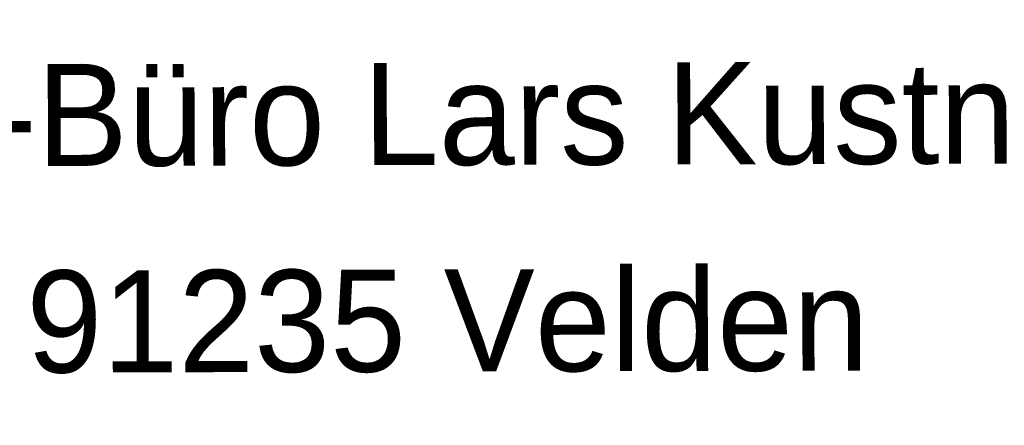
# Model space of a CAD drawing. Extents: x 0 to 1135, y 0 to 420.
# Tile 36 of 48: x 1076 to 1110, y 58 to 71. Entities that reach past the tile are written whole.
import ezdxf
from ezdxf.enums import TextEntityAlignment as Align

# ---------------------------------------------------------------- set-up
doc = ezdxf.new("R2010")
doc.units = 0
doc.header["$LTSCALE"] = 2
doc.header["$MEASUREMENT"] = 0
doc.linetypes.add('AUSGEZOGEN', pattern=[0])
doc.layers.add('FBR', color=8, linetype='CONTINUOUS')
doc.layers.add('LEGENDE', color=7, linetype='AUSGEZOGEN')
doc.styles.add('UNIR-O', font='unir_o.shx')

msp = doc.modelspace()

# ---------------------------------------------------------------- linework, layer by layer
at = {"layer": 'FBR'}
for points in [[(661.143, 179.109, 0.000001), (685.944, 183.769, 0.000098)], [(700.607, 186.532, -0.000002), (715, 189.244, -0.000023), (729.209, 191.92, -0.000019), (746.049, 195.09, -0.003046), (758.195, 197.3, -0.001835), (778.389, 200.77, -0.001761), (792.757, 203.133, -0.001618), (808.406, 205.598, -0.001558), (824.253, 207.991, -0.002937), (832.67, 209.185, -0.002359), (841.112, 210.291, 0.001751), (852.488, 211.768, 0.001051), (869.84, 214.119, 0.001274), (884.149, 216.126, 0.002508), (897.81, 218.148, 0.001818), (916.634, 221.1, 0.001623), (931.317, 223.506, 0.001738), (945.01, 225.844, 0.000846), (950, 226.723, 0.001812)]]:
    msp.add_lwpolyline(points, format="xyb", dxfattribs=at)

# ---------------------------------------------------------------- texts
at = {"layer": 'LEGENDE', "style": 'UNIR-O'}
for s, p in [('Ing.-Büro Lars Kustner', (1090.774, 66.459)), ('91235 Velden', (1090.688, 59.376))]:
    msp.add_text(s, height=3.5, rotation=0.1472, dxfattribs=at).set_placement(p, align=Align.CENTER)

doc.saveas('drawing.dxf')
